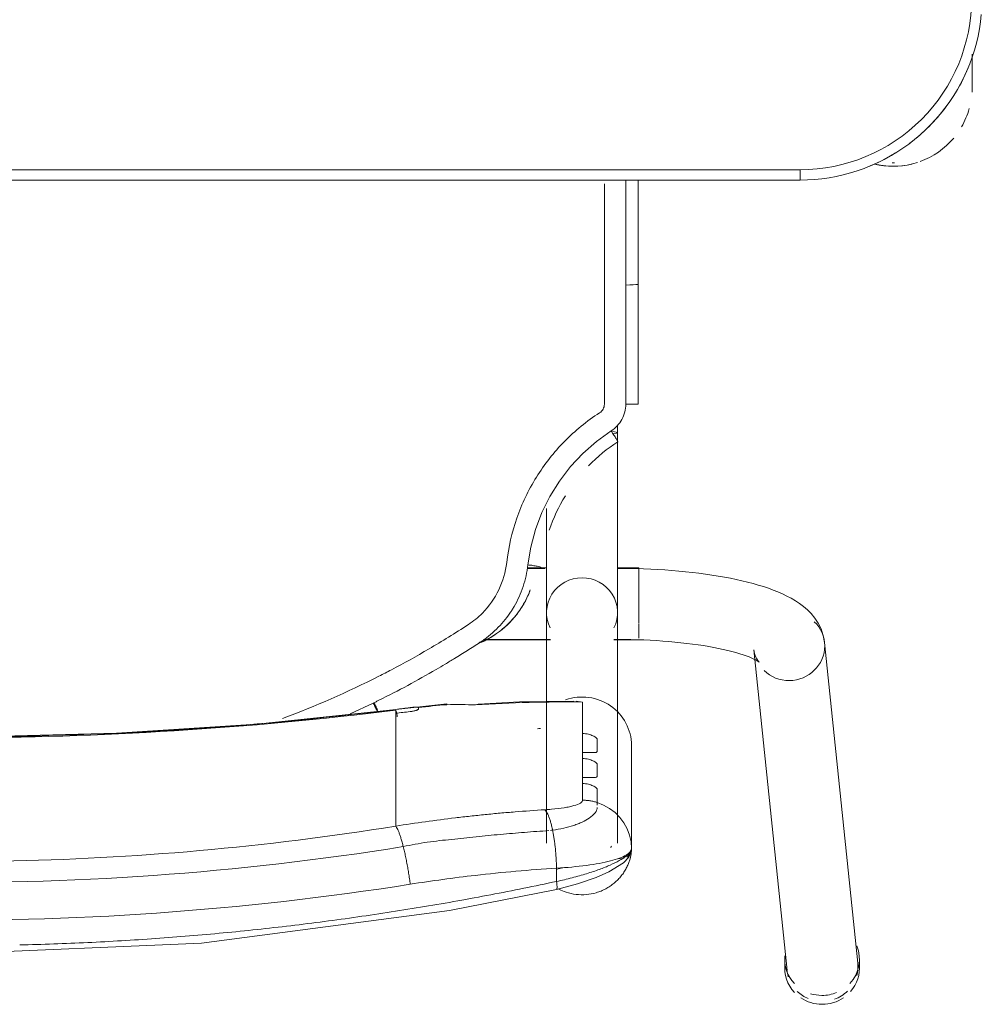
# Model space of a CAD drawing. Header units: metres. Extents: x 1.7 to 42.3, y -72.9 to -47.6.
# Tile 36 of 216: x 6.127 to 6.407, y -65.366 to -65.079. Entities that reach past the tile are written whole.
import ezdxf

# ---------------------------------------------------------------- set-up
doc = ezdxf.new("R2010")
doc.units = ezdxf.units.M
doc.layers.add('I-FURN', color=7, linetype='Continuous', lineweight=18)

# ---------------------------------------------------------------- blocks, each defined once
blk = doc.blocks.new('ConjuntoParaAlunoTamanho6 - CJA06_ConjuntoParaAlunoTamanho6-2902653-2PAV - FRIGORÍFICA')
at = {"layer": 'I-FURN', "color": 253, "true_color": 0xaaaaaa}
for p, q in [((-0.2643023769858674, 0.2945585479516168), (-0.2643023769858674, 0.2919703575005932)), ((-0.2638023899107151, 0.2931241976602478), (-0.254127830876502, 0.1996852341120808)), ((-0.2335379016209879, 0.2018170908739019), (-0.243212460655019, 0.295256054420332)), ((-0.2425404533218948, 0.2919703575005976), (-0.2425404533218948, 0.2945585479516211)), ((-0.1978999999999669, 0.2596939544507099), (-0.1978999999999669, 0.2296403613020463)), ((-0.1938499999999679, 0.2581242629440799), (-0.1938499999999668, 0.1909687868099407)), ((-0.1920690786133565, 0.2589589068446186), (-0.1920240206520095, 0.25905561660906)), ((-0.1920240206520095, 0.25905561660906), (-0.1919206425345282, 0.2594856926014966)), ((-0.1731499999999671, 0.1909687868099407), (-0.1731499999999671, 0.2581242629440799)), ((-0.1973389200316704, 0.2558006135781), (-0.1966477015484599, 0.2539495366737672)), ((-0.1966476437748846, 0.2539494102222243), (-0.1956994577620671, 0.2522107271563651)), ((-0.1292314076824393, 0.2438022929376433), (-0.1292314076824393, 0.253173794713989)), ((-0.1956994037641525, 0.2522106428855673), (-0.1945122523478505, 0.2506185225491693)), ((-0.1292314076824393, 0.2421389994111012), (-0.1292314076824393, 0.2438022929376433)), ((-0.1292314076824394, 0.2421389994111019), (-0.1292314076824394, 0.2365253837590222)), ((-0.1836599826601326, 0.2407252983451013), (-0.1836599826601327, 0.2390378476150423)), ((-0.1292314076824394, 0.2365253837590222), (-0.1292314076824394, 0.2348620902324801)), ((-0.1836599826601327, 0.2334483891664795), (-0.1836599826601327, 0.2317609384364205)), ((-0.1292314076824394, 0.2348620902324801), (-0.1292314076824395, 0.2292484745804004)), ((-0.1292314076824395, 0.2292484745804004), (-0.1292314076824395, 0.2275851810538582)), ((-0.1292314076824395, 0.2275851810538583), (-0.1292314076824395, 0.2219715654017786)), ((-0.1836599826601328, 0.2261714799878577), (-0.1836599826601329, 0.2170112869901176)), ((-0.1292314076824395, 0.2219715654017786), (-0.1292314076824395, 0.2203082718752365)), ((-0.1441419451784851, 0.2175731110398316), (-0.1292586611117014, 0.2191524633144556)), ((-0.1159764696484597, 0.2204774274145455), (-0.1226984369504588, 0.2173238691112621)), ((-0.1836599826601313, 0.2170112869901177), (-0.1818018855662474, 0.2167931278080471)), ((-0.1927135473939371, 0.1989367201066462), (-0.1999999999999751, 0.1989367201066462)), ((-0.199999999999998, 0.1984449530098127), (-0.199999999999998, 0.1941086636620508)), ((-0.1927106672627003, 0.1987867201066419), (-0.1938499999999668, 0.1987867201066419)), ((-0.1938499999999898, 0.1987867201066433), (-0.1938499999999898, 0.1984502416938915)), ((-0.1938499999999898, 0.1984502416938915), (-0.1938499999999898, 0.1976441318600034)), ((-0.1549429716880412, 0.1987867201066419), (-0.1742893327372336, 0.1987867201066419)), ((-0.1547360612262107, 0.1989367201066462), (-0.1742864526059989, 0.1989367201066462)), ((-0.199999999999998, 0.1939272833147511), (-0.1999999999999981, 0.1857513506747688)), ((-0.1938499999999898, 0.1936664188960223), (-0.1938499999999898, 0.1916047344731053)), ((-0.1938499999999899, 0.186879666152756), (-0.1938499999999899, 0.185819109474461)), ((-0.1999999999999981, 0.1857279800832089), (-0.1999999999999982, 0.1792198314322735)), ((-0.1938499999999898, 0.1837095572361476), (-0.1938499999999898, 0.1858191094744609)), ((-0.1999999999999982, 0.1791583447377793), (-0.1999999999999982, 0.1779367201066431)), ((-0.1999999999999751, 0.1779367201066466), (-0.1937679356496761, 0.1779367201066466)), ((-0.1938499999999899, 0.1780867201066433), (-0.1938499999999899, 0.1806828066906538)), ((-0.1732320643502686, 0.1779367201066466), (-0.1675962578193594, 0.1779367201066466)), ((-0.1726767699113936, 0.1780867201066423), (-0.1675711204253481, 0.1780867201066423)), ((-0.1938499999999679, 0.1385735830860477), (-0.1938499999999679, 0.1364339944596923)), ((-0.1998252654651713, 0.1302070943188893), (-0.1998241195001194, 0.09530095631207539)), ((-0.1998165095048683, 0.06488258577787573), (-0.1998241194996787, 0.095301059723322)), ((-0.1998241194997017, 0.09530105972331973), (-0.1998198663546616, 0.09528842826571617)), ((-0.196225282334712, 0.0955583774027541), (-0.1973810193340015, 0.09554367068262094)), ((0.247000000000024, 0.06496651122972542), (-0.2469999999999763, 0.0649665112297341)), ((-0.2469999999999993, 0.06496651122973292), (-0.2469999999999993, 0.06196651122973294)), ((0.2470000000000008, 0.06496651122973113), (-0.2469999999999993, 0.06496651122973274)), ((-0.297125, 0.02878273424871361), (-0.297125, 0.0379715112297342)), ((-0.2971250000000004, 0.03797151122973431), (-0.2971250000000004, 0.02827850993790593))]:
    blk.add_line(p, q, dxfattribs=at)
at = {"layer": 'I-FURN', "color": 253, "true_color": 0xaaaaaa, "flags": 128}
for points in [[(0.000100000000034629, 0.2903998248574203), (-0.07266958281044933, 0.2872143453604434), (-0.1448601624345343, 0.2777017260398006), (-0.1760326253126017, 0.2716064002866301)], [(-0.1760343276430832, 0.2716060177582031), (-0.182175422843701, 0.2699680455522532), (-0.187607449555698, 0.2681172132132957), (-0.1913128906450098, 0.2665180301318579), (-0.1955671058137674, 0.2639038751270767), (-0.1970794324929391, 0.2622558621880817), (-0.1976471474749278, 0.2611297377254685), (-0.1978999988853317, 0.2597125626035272)], [(-0.1760658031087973, 0.2692828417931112), (-0.1760658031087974, 0.2683125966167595), (-0.1760658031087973, 0.2673423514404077), (-0.1760658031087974, 0.2663721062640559), (-0.1760658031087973, 0.2654018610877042)], [(-0.1978999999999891, 0.2596939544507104), (-0.1977587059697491, 0.2577280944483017), (-0.1973389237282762, 0.2558006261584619)], [(-0.1978999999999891, 0.2596939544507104), (-0.1978999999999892, 0.2521805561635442), (-0.1978999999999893, 0.244667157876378), (-0.1978999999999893, 0.2371537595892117), (-0.1978999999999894, 0.2296403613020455)], [(-0.1978999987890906, 0.2446838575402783), (-0.197899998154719, 0.2521977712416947), (-0.1978999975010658, 0.2597116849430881)], [(-0.1945121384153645, 0.2506183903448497), (-0.1931094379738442, 0.2492039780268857), (-0.1915187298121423, 0.2479946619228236)], [(-0.1915186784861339, 0.2479946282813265), (-0.1897706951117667, 0.2470146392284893), (-0.1879002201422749, 0.2462823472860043)], [(-0.1878999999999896, 0.2424255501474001), (-0.1878999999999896, 0.2433897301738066), (-0.1878999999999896, 0.2443539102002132), (-0.1878999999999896, 0.2453180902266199), (-0.1878999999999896, 0.2462822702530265)], [(-0.1836599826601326, 0.2456094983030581), (-0.1836599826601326, 0.2443884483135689), (-0.1836599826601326, 0.2431673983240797), (-0.1836599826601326, 0.2419463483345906), (-0.1836599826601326, 0.2407252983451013)], [(-0.1878999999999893, 0.2351486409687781), (-0.1878999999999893, 0.2360322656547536), (-0.1878999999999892, 0.2369158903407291), (-0.1878999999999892, 0.2377995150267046), (-0.1878999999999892, 0.2386831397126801)], [(-0.1836599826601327, 0.2390378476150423), (-0.1836599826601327, 0.2376404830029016), (-0.1836599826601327, 0.2362431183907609), (-0.1836599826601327, 0.2348457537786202), (-0.1836599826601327, 0.2334483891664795)], [(-0.1878999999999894, 0.2278717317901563), (-0.1878999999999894, 0.2287553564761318), (-0.1878999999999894, 0.2296389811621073), (-0.1878999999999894, 0.2305226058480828), (-0.1878999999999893, 0.2314062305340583)], [(-0.1836599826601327, 0.2317609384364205), (-0.1836599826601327, 0.2303635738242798), (-0.1836599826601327, 0.2289662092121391), (-0.1836599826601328, 0.2275688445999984), (-0.1836599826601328, 0.2261714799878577)], [(-0.1292586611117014, 0.2191524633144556), (-0.0886506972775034, 0.223419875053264), (-0.04790057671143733, 0.2260954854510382), (-0.007073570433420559, 0.2271749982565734), (0.03376492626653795, 0.2266566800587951), (0.07454949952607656, 0.2245413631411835), (0.1152148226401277, 0.2208324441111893), (0.1294586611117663, 0.2191524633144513)], [(-0.1358999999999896, 0.2186998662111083), (-0.1358999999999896, 0.218777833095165), (-0.1358999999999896, 0.2188557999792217), (-0.1358999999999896, 0.2189337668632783), (-0.1358999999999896, 0.219011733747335)], [(-0.1292314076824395, 0.2203082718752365), (-0.1292314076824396, 0.2200743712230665), (-0.1292314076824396, 0.2198404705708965), (-0.1292314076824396, 0.2196065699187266), (-0.1292314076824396, 0.2193726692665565)], [(-0.1811141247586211, 0.2167731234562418), (-0.165325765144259, 0.2170099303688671), (-0.1533056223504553, 0.2176050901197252)], [(-0.233537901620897, 0.201817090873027), (-0.2337286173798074, 0.2028696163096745), (-0.2340307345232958, 0.2037613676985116), (-0.2343720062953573, 0.2044473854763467), (-0.2346851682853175, 0.2049236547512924), (-0.2349211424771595, 0.2052118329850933), (-0.2350504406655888, 0.2053439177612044), (-0.2350704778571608, 0.2053619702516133)], [(-0.2350704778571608, 0.2053619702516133), (-0.2350077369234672, 0.2053133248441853), (-0.2348200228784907, 0.2051835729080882), (-0.2345106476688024, 0.2049931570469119), (-0.2340848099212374, 0.2047580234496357), (-0.233548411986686, 0.2044905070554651), (-0.232907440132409, 0.2042001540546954), (-0.2321676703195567, 0.2038943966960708), (-0.2313345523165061, 0.2035790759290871), (-0.2304131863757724, 0.2032588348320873), (-0.2294083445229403, 0.2029374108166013), (-0.2283245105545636, 0.202617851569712), (-0.2271659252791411, 0.2023026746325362), (-0.2259366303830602, 0.2019939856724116), (-0.2246405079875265, 0.2016935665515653), (-0.2232813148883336, 0.2014029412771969), (-0.2218627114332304, 0.2011234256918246), (-0.2203882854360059, 0.200856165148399), (-0.218861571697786, 0.2006021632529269), (-0.2172860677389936, 0.2003623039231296), (-0.2156652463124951, 0.2001373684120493), (-0.2140025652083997, 0.1999280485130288), (-0.2123014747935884, 0.1997349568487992), (-0.2105654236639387, 0.1995586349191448), (-0.208797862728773, 0.1993995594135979), (-0.2070022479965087, 0.1992581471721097), (-0.2051820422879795, 0.1991347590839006), (-0.2033407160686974, 0.1990297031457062), (-0.2014817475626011, 0.1989432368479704), (-0.1996086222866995, 0.1988755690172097), (-0.1977248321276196, 0.1988268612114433), (-0.1958338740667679, 0.1987972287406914), (-0.1939392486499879, 0.1987867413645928), (-0.1938499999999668, 0.1987867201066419)], [(-0.254127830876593, 0.1996852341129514), (-0.25375247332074, 0.1976222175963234), (-0.2531060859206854, 0.1957226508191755), (-0.2522614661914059, 0.1940331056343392), (-0.2512866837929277, 0.1925592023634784), (-0.2502318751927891, 0.1912808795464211), (-0.2491278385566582, 0.1901677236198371), (-0.2479903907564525, 0.1891887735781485), (-0.2468256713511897, 0.1883170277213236), (-0.2456343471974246, 0.1875306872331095), (-0.2444143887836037, 0.1868128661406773), (-0.2431627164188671, 0.1861507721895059), (-0.2418761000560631, 0.1855348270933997), (-0.2405516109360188, 0.1849579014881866), (-0.2391868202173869, 0.1844147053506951), (-0.2377798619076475, 0.1839013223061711), (-0.2363294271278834, 0.1834148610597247), (-0.234834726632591, 0.1829531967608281), (-0.2332954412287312, 0.1825147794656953), (-0.2317116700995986, 0.182098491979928), (-0.2300838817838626, 0.18170354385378), (-0.2284128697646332, 0.1813293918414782), (-0.2266997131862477, 0.1809756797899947), (-0.224945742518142, 0.1806421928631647), (-0.2231525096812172, 0.1803288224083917), (-0.2213217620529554, 0.1800355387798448), (-0.2194554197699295, 0.1797623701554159), (-0.2175555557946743, 0.1795093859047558), (-0.2156243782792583, 0.1792766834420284), (-0.2136642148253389, 0.1790643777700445), (-0.2116774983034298, 0.1788725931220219), (-0.209666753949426, 0.1787014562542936), (-0.2076345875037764, 0.1785510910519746), (-0.2055836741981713, 0.1784216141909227), (-0.2035167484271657, 0.1783131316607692), (-0.201436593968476, 0.1782257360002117), (-0.1993460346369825, 0.1781595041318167), (-0.1972479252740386, 0.1781144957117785), (-0.1951451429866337, 0.1780907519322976), (-0.1938499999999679, 0.1780867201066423)], [(-0.1938499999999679, 0.1385735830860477), (-0.1938499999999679, 0.1405709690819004), (-0.1938499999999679, 0.1425707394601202), (-0.1938499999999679, 0.1445696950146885), (-0.1938499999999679, 0.1465646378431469), (-0.1938499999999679, 0.1485523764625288), (-0.1938499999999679, 0.1505297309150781), (-0.1938499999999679, 0.1524935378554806), (-0.1938499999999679, 0.1544406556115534), (-0.1938499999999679, 0.1563679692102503), (-0.1938499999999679, 0.1582723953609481), (-0.1938499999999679, 0.1601508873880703), (-0.1938499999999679, 0.1620004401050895), (-0.1938499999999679, 0.1638180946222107), (-0.1938499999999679, 0.1656009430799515), (-0.1938499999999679, 0.1673461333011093), (-0.1938499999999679, 0.1690508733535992), (-0.1938499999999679, 0.1707124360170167), (-0.1938499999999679, 0.1723281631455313), (-0.1938499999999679, 0.1738954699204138), (-0.1938499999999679, 0.175411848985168), (-0.1938499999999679, 0.1768748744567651), (-0.1938499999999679, 0.1782822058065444), (-0.1938499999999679, 0.1796315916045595), (-0.1938499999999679, 0.1809208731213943), (-0.1938499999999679, 0.1821479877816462), (-0.1938499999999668, 0.1833109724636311), (-0.1938499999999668, 0.1844079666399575), (-0.1938499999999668, 0.1854372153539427), (-0.1938499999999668, 0.1863970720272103), (-0.1938499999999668, 0.1872860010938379), (-0.1938499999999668, 0.1881025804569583), (-0.1938499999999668, 0.1888455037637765), (-0.1938499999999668, 0.1895135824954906), (-0.1938499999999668, 0.1901057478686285), (-0.1938499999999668, 0.1906210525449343), (-0.1938499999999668, 0.1909687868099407)], [(-0.1731499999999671, 0.1909687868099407), (-0.1731499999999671, 0.1905139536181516), (-0.1731499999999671, 0.1899816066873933), (-0.1731499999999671, 0.1893725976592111), (-0.1731499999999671, 0.1886879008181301), (-0.1731499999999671, 0.1879286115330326), (-0.1731499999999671, 0.1870959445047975), (-0.1731499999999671, 0.186191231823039), (-0.1731499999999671, 0.1852159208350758), (-0.1731499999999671, 0.1841715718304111), (-0.1731499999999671, 0.1830598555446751), (-0.1731499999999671, 0.1818825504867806), (-0.1731499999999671, 0.1806415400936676), (-0.1731499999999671, 0.1793388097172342), (-0.1731499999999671, 0.1779764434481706), (-0.1731499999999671, 0.1765566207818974), (-0.1731499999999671, 0.1750816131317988), (-0.1731499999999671, 0.1735537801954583), (-0.1731499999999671, 0.1719755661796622), (-0.1731499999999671, 0.1703494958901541), (-0.1731499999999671, 0.1686781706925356), (-0.1731499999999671, 0.1669642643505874), (-0.1731499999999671, 0.1652105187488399), (-0.1731499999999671, 0.1634197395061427), (-0.1731499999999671, 0.161594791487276), (-0.1731499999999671, 0.160660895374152)], [(-0.1684099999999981, 0.1843835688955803), (-0.1684099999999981, 0.1843688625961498), (-0.1684099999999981, 0.1843541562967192), (-0.1684099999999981, 0.1843394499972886), (-0.1684099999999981, 0.184324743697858)], [(-0.1677424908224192, 0.1770641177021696), (-0.1686080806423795, 0.1718750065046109), (-0.1699665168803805, 0.1667882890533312), (-0.1718069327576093, 0.1618511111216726), (-0.1741455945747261, 0.1571266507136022), (-0.1769279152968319, 0.1526472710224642), (-0.1801293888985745, 0.1484554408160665), (-0.183741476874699, 0.1446112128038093), (-0.1877058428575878, 0.1411317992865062), (-0.1919863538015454, 0.1380495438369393)], [(-0.1962270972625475, 0.1302521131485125), (-0.1962262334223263, 0.1233088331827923), (-0.1962256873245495, 0.1163650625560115), (-0.1962254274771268, 0.1094205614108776), (-0.1962253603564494, 0.1024936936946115), (-0.1962252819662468, 0.09555841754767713)], [(-0.1973810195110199, 0.0955436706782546), (-0.1984075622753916, 0.09550450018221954), (-0.1992035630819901, 0.09544490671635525), (-0.199690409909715, 0.09537093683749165), (-0.1998241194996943, 0.09530106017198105)], [(-0.2469999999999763, 0.0649665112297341), (-0.2491194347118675, 0.06492411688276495), (-0.2512354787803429, 0.06479700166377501), (-0.2533447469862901, 0.06458536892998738), (-0.255443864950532, 0.0642895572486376), (-0.2575294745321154, 0.06391003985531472), (-0.2595982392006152, 0.06344742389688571), (-0.2616468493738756, 0.06290244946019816), (-0.2636720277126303, 0.06227598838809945), (-0.265670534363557, 0.06156904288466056), (-0.2676391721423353, 0.06078274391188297), (-0.269574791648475, 0.05991834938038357), (-0.2714742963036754, 0.05897724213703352), (-0.2733346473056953, 0.05796092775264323), (-0.275152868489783, 0.05687103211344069), (-0.2769260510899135, 0.05570929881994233), (-0.2786513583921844, 0.05447758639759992), (-0.2803260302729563, 0.05317786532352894), (-0.2819473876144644, 0.05181221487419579), (-0.2835128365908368, 0.05038281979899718), (-0.2850198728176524, 0.04889196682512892), (-0.2864660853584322, 0.04734204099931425), (-0.2878491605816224, 0.04573552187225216), (-0.2891668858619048, 0.04407497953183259), (-0.2904171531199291, 0.04236307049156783), (-0.2915979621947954, 0.04060253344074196), (-0.2927074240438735, 0.03879618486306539), (-0.2937437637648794, 0.03694691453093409), (-0.2947053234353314, 0.03505768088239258), (-0.2955905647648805, 0.03313150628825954), (-0.2963980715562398, 0.03117147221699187), (-0.2971265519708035, 0.02918071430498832), (-0.297774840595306, 0.02716241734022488), (-0.2983419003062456, 0.02511981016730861), (-0.2988268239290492, 0.02305616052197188), (-0.2992288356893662, 0.02097476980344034), (-0.2995472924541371, 0.0188789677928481), (-0.2997816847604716, 0.01677210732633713)], [(0.2469999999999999, 0.0619665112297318), (0.1234999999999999, 0.0619665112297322), (-1.453485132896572e-16, 0.06196651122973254), (-0.1235000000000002, 0.06196651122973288), (-0.2470000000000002, 0.06196651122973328)], [(-0.2469999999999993, 0.06196651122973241), (-0.1234999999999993, 0.0619665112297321), (7.44471151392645e-16, 0.06196651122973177), (0.1235000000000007, 0.06196651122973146), (0.2470000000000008, 0.06196651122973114)], [(-0.2971249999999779, 0.03797151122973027), (-0.2971249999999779, 0.03795791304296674), (-0.2971249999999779, 0.03791714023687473), (-0.2971249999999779, 0.03784925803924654), (-0.2971249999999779, 0.03775437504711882), (-0.2971249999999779, 0.03763264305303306), (-0.2971249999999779, 0.03748425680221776), (-0.2971249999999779, 0.03730945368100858), (-0.2971249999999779, 0.03710851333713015), (-0.2971249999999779, 0.0368817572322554), (-0.2971249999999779, 0.03662954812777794), (-0.2971249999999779, 0.03635228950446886), (-0.2971249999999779, 0.03605042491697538), (-0.2971249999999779, 0.03572443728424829), (-0.2971249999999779, 0.03537484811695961), (-0.2971249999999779, 0.03500221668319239), (-0.2971249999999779, 0.03460713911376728), (-0.2971249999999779, 0.03419024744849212), (-0.2971249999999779, 0.03375220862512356), (-0.2971249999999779, 0.03329372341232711), (-0.2971249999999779, 0.03281552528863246), (-0.2971249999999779, 0.0323183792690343), (-0.2971249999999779, 0.03180308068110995), (-0.2971249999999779, 0.03127045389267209), (-0.2971249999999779, 0.03072135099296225), (-0.2971249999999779, 0.03015665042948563), (-0.2971249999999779, 0.02957725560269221), (-0.2971249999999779, 0.02898409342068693)]]:
    blk.add_lwpolyline(points, dxfattribs=at)
at = {"layer": 'I-FURN', "color": 253, "true_color": 0xaaaaaa}
for centre, radius, start, end in [((-0.2470000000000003, 0.01196651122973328), 0.05000000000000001, 89.99999999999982, 179.9999999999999), ((-0.2469999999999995, 0.01196651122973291), 0.05, 90.00000000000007, 180.0000000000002), ((-0.274125, 0.03797151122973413), 0.02300000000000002, 76.78757610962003, 107.9999999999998), ((-0.274125, 0.03797151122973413), 0.02299999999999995, 76.40433790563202, 103.6707285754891), ((-0.2469999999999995, 0.01196651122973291), 0.05300000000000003, 112.4999999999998, 122.6999338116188), ((-0.274125, 0.03797151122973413), 0.023, 109.9274386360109, 140.023090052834), ((-0.2741250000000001, 0.03797151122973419), 0.02199999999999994, 89.1435156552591, 90.8564843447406), ((-0.2469999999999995, 0.01196651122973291), 0.05300000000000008, 127.1606960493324, 143.14964390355), ((-0.274125, 0.03797151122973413), 0.02300000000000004, 149.9762060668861, 164.3449802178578), ((-0.2469999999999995, 0.01196651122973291), 0.05300000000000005, 147.3000658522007, 157.4999999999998), ((-0.274125, 0.03797151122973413), 0.02300000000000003, 176.5668970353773, 179.9999999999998)]:
    blk.add_arc(centre, radius, start, end, dxfattribs=at)
for centre, major_axis, ratio, start_param, end_param in [((-0.2534214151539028, 0.2945585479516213), (0.01088096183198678, 0), 0.9659258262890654, 1.570796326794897, 2.185057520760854), ((-0.2534214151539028, 0.2945585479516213), (0.01088096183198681, 0), 0.9659258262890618, 0.959426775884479, 1.570796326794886), ((-0.2534214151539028, 0.2945585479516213), (0.0108809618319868, 0), 0.9659258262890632, 2.43882209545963, 3.243524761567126), ((-0.2535074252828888, 0.2941901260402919), (0.01029496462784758, 0.001065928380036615), 0.9671584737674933, 1.815725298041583, 2.256388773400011), ((-0.2534214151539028, 0.2919703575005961), (0.01088096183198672, 0), 0.9659258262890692, 1.570796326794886, 1.965237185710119), ((-0.2534214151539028, 0.2919703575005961), (0.01088096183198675, 0), 0.9659258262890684, 1.257623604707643, 1.559899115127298), ((-0.2535074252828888, 0.2941901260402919), (0.01029496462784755, 0.001065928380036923), 0.9671584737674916, 0.6855924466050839, 1.060104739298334), ((-0.2534214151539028, 0.2945585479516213), (0.01088096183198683, 0), 0.9659258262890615, 6.170166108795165, 7.020456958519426), ((-0.2534214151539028, 0.2919703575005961), (0.01088096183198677, 0), 0.9659258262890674, 2.404267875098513, 3.526261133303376), ((-0.2534214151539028, 0.2919703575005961), (0.01088096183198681, 0), 0.9659258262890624, 6.182855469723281, 7.015453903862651), ((-0.2535074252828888, 0.2941901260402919), (0.01029496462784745, 0.00106592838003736), 0.9671584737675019, 2.780210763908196, 3.141592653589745), ((-0.2535074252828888, 0.2941901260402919), (0.01029496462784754, 0.001065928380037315), 0.9671584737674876, 6.183379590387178, 6.464027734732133), ((-0.102728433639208, 0.3253883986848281), (0.3385650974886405, 0.04902562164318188), 0.1804705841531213, 4.471442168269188, 4.473267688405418), ((-0.1834999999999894, 0.2296403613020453), (-0.01439999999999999, 1.543589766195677e-16), 0.9781476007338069, 0, 1.909657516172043), ((9.999999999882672e-05, -0.7715866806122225), (1.021100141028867, 0), 0.9781476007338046, 1.44377104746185, 1.697821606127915), ((9.999999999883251e-05, -0.7711708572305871), (1.0208981, 0), 0.9781476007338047, 1.443771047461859, 1.697821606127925), ((-0.1792715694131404, 0.6012766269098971), (0.385, 0), 0.9781476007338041, 4.732926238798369, 4.735012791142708), ((-0.1304982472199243, 0.2290753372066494), (-0.001239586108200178, 0.00992287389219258), 0.026339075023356, 2.463315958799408, 2.789233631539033), ((-0.1792715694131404, 0.6026280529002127), (0.3949999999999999, 0), 0.9781476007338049, 4.801491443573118, 4.82254091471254), ((-0.1792715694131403, 0.6035636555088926), (0.3950000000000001, 0), 0.9781476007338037, 4.828782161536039, 4.83941425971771), ((-0.1792715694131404, 0.6022122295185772), (0.3947979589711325, 0), 0.9781476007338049, 4.828841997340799, 4.839414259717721), ((-0.1792715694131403, 0.6033557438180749), (0.3949999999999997, 0), 0.978147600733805, 4.701278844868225, 4.780292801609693), ((-0.1450124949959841, 0.2275351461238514), (-0.0008705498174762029, 0.009962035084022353), 0.01850094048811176, 2.95752618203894, 3.350225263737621), ((-0.2438328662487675, 0.2007511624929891), (0.01029496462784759, 0.001065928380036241), 0.9671584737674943, 1.4709906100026, 3.041786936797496), ((-0.2438328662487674, 0.2007511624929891), (0.01029496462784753, 0.001065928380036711), 0.9671584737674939, 0.6855924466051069, 1.470990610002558), ((-0.2438328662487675, 0.200751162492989), (0.01029496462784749, 0.001065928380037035), 0.9671584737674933, 3.041786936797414, 3.827185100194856), ((-0.1834999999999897, 0.1909687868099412), (0.01035, 0), 0.9781476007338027, 2.68658693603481, 4.712388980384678), ((-0.1834999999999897, 0.1909687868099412), (0.01035000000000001, 0), 0.9781476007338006, 4.712388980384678, 6.73819102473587), ((-0.1834999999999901, 0.1385735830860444), (0.01035000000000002, 0), 0.06975647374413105, 2.648424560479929, 3.665191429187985)]:
    blk.add_ellipse(centre, major_axis=major_axis, ratio=ratio, start_param=start_param, end_param=end_param, dxfattribs=at)
for points in [[(-0.03952650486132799, 0.2870815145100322), (-0.04612297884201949, 0.2867677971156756), (-0.05271335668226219, 0.2863761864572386), (-0.05929442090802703, 0.2859072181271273)], [(-0.01972185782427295, 0.2877884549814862), (-0.02632733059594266, 0.2876310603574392), (-0.0329299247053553, 0.2873952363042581), (-0.03952642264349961, 0.2870815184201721)], [(-0.07900690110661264, 0.2842687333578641), (-0.08556602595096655, 0.2836455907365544), (-0.09211261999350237, 0.2829456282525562), (-0.09864346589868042, 0.2821693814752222)], [(-0.05929463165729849, 0.2859072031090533), (-0.06587565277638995, 0.285438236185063), (-0.07244736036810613, 0.2848919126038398), (-0.07900653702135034, 0.2842687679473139)], [(-0.09864346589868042, 0.2821693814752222), (-0.1051744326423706, 0.2813931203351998), (-0.1116896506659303, 0.2805405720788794), (-0.1181860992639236, 0.2796131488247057)], [(-0.1181862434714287, 0.2796131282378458), (-0.1246826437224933, 0.2786857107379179), (-0.131160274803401, 0.2776834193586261), (-0.1376161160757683, 0.2766076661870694)], [(-0.1376161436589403, 0.2766076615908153), (-0.1440720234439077, 0.275531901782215), (-0.150506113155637, 0.2743826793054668), (-0.1569153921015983, 0.2731614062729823)], [(-0.1569155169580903, 0.2731613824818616), (-0.1633247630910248, 0.2719401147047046), (-0.1697091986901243, 0.2706467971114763), (-0.1760658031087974, 0.2692828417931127)], [(-0.1334597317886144, 0.2700975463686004), (-0.1333915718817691, 0.2695629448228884), (-0.1332445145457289, 0.2684805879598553), (-0.1329950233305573, 0.2668394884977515), (-0.13271980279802, 0.2652023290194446), (-0.1324223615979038, 0.2635911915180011), (-0.1321069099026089, 0.2620269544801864), (-0.1317774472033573, 0.2605307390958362), (-0.131551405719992, 0.2595920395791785), (-0.1314375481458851, 0.2591403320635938)], [(-0.176065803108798, 0.2654018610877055), (-0.1791352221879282, 0.2652333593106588), (-0.1850371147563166, 0.2646984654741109), (-0.1921907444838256, 0.2633749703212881), (-0.1968242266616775, 0.2616500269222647), (-0.1978999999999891, 0.2603482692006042), (-0.1978999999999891, 0.2596939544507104)], [(-0.1760890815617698, 0.2657671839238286), (-0.1766991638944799, 0.2656103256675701), (-0.1773066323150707, 0.2654480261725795), (-0.17790785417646, 0.2652812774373)], [(-0.176065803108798, 0.2654018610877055), (-0.1760589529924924, 0.2649819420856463), (-0.1760367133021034, 0.2641342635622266), (-0.1759782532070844, 0.2628495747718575), (-0.1758952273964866, 0.2615619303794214), (-0.175788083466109, 0.2602816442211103), (-0.17565767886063, 0.2590190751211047), (-0.1755052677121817, 0.2577841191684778), (-0.1753320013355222, 0.2565866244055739), (-0.175139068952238, 0.255436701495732), (-0.17499849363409, 0.2547076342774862), (-0.1749255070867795, 0.2543539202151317)], [(-0.1292314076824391, 0.2531737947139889), (-0.1293198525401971, 0.253273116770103), (-0.1295044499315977, 0.2535308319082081), (-0.1298007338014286, 0.2540876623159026), (-0.1301127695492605, 0.2548082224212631), (-0.130436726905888, 0.2556848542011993), (-0.1307683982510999, 0.2567045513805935), (-0.1311037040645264, 0.2578555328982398), (-0.1313268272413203, 0.2587010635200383), (-0.1314375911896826, 0.259140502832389)], [(-0.1749255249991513, 0.2543540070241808), (-0.1748359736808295, 0.2539200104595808), (-0.1746487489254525, 0.2530845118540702), (-0.1743466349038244, 0.2519451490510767), (-0.1740270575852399, 0.2509327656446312), (-0.1736938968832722, 0.2500587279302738), (-0.1733510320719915, 0.2493354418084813), (-0.1730027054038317, 0.2487702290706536), (-0.1727696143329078, 0.2485030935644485), (-0.1726535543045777, 0.2483980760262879)], [(-0.1292314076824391, 0.2531737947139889), (-0.1321257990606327, 0.2527140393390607), (-0.1379177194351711, 0.2518513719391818), (-0.1437123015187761, 0.251102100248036), (-0.1466093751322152, 0.2507557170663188)], [(-0.1552990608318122, 0.2498012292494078), (-0.1567469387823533, 0.2496562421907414), (-0.1581945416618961, 0.2495182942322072), (-0.1596417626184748, 0.2493873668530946)], [(-0.1509547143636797, 0.2502573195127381), (-0.1524030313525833, 0.250098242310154), (-0.1538511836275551, 0.249946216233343), (-0.1552990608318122, 0.2498012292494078)], [(-0.1466093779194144, 0.2507557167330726), (-0.1480579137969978, 0.2505825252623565), (-0.1495063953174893, 0.2504163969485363), (-0.1509547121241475, 0.2502573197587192)], [(-0.1639821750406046, 0.2490156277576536), (-0.1668748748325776, 0.2487818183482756), (-0.1697656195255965, 0.2485760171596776), (-0.1726535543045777, 0.2483980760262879)], [(-0.1596417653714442, 0.2493873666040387), (-0.1610889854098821, 0.249256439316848), (-0.1625358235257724, 0.2491325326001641), (-0.1639821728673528, 0.2490156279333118)], [(-0.1879001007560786, 0.2462823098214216), (-0.1875579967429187, 0.2461749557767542), (-0.1868655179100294, 0.2459854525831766), (-0.1858079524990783, 0.2457777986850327), (-0.1847375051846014, 0.245647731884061), (-0.1840192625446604, 0.2456134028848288), (-0.1836599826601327, 0.2456094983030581)], [(-0.09624535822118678, 0.2218352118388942), (-0.1058408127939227, 0.2182510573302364), (-0.1151956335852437, 0.2141430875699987), (-0.124341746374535, 0.2095039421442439)], [(-0.1358494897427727, 0.2186013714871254), (-0.135866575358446, 0.2186169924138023), (-0.1358918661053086, 0.2186492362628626), (-0.1359000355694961, 0.2186828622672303), (-0.1358999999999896, 0.2186998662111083)], [(-0.1358999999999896, 0.219011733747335), (-0.1358974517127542, 0.2190478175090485), (-0.135862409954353, 0.2191208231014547), (-0.1357253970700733, 0.2192307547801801), (-0.1354877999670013, 0.2193475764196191), (-0.1351772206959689, 0.2194610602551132), (-0.1347943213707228, 0.2195675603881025), (-0.1343570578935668, 0.2196652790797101), (-0.1339016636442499, 0.2197447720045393), (-0.1335709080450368, 0.2197895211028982), (-0.1333999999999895, 0.2198095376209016)], [(-0.1233517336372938, 0.2181258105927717), (-0.1235632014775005, 0.218556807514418), (-0.1237665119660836, 0.2189779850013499), (-0.1239462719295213, 0.2193574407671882)], [(-0.1228881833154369, 0.2172303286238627), (-0.1230391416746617, 0.2175280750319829), (-0.1231915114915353, 0.2178323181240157), (-0.1233396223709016, 0.2181318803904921)], [(-0.1539742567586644, 0.2177192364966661), (-0.1534937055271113, 0.2175210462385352), (-0.1529962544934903, 0.2175770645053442), (-0.1524701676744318, 0.2178778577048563)], [(-0.1524701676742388, 0.2178778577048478), (-0.1511336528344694, 0.2178205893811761), (-0.148400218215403, 0.2177478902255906), (-0.1455629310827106, 0.2177625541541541), (-0.1441226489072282, 0.217792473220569)], [(-0.1243563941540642, 0.2165087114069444), (-0.127170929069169, 0.2151169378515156), (-0.132758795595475, 0.2122360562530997), (-0.1382577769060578, 0.2091620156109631), (-0.140984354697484, 0.2075760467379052)], [(-0.1226979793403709, 0.2173232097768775), (-0.1229747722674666, 0.2171883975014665), (-0.1235279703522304, 0.2169178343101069), (-0.124080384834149, 0.2166453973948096), (-0.1243563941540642, 0.2165087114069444)], [(-0.124341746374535, 0.2095039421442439), (-0.1249439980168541, 0.2091985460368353), (-0.1261530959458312, 0.2085797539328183), (-0.127371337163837, 0.2079446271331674), (-0.1279827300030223, 0.2076228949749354)], [(-0.1279827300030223, 0.2076228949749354), (-0.1315664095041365, 0.205741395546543), (-0.1388903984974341, 0.2016844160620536), (-0.1465126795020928, 0.1969783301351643), (-0.1503956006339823, 0.1944471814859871)], [(-0.140984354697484, 0.2075760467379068), (-0.1418838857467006, 0.2070440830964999), (-0.1436780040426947, 0.2059695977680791), (-0.1454617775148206, 0.2048741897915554), (-0.1463509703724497, 0.2043213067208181)], [(-0.1463764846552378, 0.2043055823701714), (-0.1476209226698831, 0.2035451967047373), (-0.1501008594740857, 0.2020049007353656), (-0.1525577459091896, 0.2004277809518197), (-0.1537794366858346, 0.1996302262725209)], [(-0.1650109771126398, 0.1907575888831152), (-0.164470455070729, 0.191508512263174), (-0.163310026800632, 0.1929545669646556), (-0.161349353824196, 0.1949320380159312), (-0.1591901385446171, 0.1966947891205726), (-0.1576358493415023, 0.1977121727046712), (-0.1568341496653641, 0.1981787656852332)], [(-0.1537794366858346, 0.1996302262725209), (-0.1554966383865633, 0.198508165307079), (-0.1586948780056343, 0.195943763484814), (-0.1613359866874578, 0.1928020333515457), (-0.1624994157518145, 0.191104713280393)], [(-0.1568013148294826, 0.1981978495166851), (-0.1557631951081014, 0.1987999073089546), (-0.1547464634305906, 0.199296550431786), (-0.1537598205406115, 0.199710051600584)], [(-0.1503956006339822, 0.194447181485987), (-0.1511343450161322, 0.1939646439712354), (-0.1525553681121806, 0.1929255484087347), (-0.1538574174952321, 0.191743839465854), (-0.1544771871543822, 0.1911186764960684)], [(-0.1624994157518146, 0.1911047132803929), (-0.1627133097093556, 0.1907999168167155), (-0.1631293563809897, 0.1901833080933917), (-0.1635214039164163, 0.1895535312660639), (-0.1637112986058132, 0.1892355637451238)], [(-0.1544771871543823, 0.1911186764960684), (-0.1564547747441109, 0.1891182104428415), (-0.1596892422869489, 0.1845226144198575), (-0.1612418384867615, 0.1791461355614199), (-0.1615632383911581, 0.1763592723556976)], [(-0.1637112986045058, 0.1892355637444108), (-0.1647895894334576, 0.1873763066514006), (-0.1665590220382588, 0.1834307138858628), (-0.1674964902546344, 0.1792013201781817), (-0.1677424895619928, 0.1770639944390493)], [(-0.1677424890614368, 0.1770642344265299), (-0.1682328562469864, 0.1771200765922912), (-0.1692131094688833, 0.1772481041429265), (-0.1704566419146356, 0.1774597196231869), (-0.1712817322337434, 0.1776583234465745), (-0.1714682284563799, 0.1777616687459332), (-0.1714634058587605, 0.1778021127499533)], [(-0.1739147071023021, 0.1669853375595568), (-0.175121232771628, 0.1634756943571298), (-0.1767079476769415, 0.160111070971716), (-0.1786363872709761, 0.1569620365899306)], [(-0.1854029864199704, 0.1482281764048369), (-0.1879709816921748, 0.1455767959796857), (-0.1908368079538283, 0.1432074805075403), (-0.1939136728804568, 0.1411945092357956)], [(-0.1939136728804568, 0.1411945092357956), (-0.1939293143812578, 0.1411928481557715), (-0.1938540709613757, 0.1410265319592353), (-0.1934388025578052, 0.1403259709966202), (-0.192784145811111, 0.1392806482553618), (-0.1922544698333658, 0.1384598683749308), (-0.1919863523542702, 0.1380495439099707)], [(-0.1919863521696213, 0.1380501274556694), (-0.1926489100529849, 0.1376179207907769), (-0.1938268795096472, 0.136629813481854), (-0.195191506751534, 0.1347279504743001), (-0.1960368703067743, 0.1325520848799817), (-0.1962246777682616, 0.1310361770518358), (-0.1962270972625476, 0.1302521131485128)], [(-0.1886288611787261, 0.1327672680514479), (-0.1888420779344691, 0.1326285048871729), (-0.1892217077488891, 0.1323105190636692), (-0.1896640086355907, 0.1316970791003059), (-0.1899394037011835, 0.1309924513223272), (-0.1900005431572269, 0.1305014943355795), (-0.1900014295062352, 0.130247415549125)], [(-0.196227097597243, 0.1302520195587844), (-0.1967197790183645, 0.1302517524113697), (-0.1976969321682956, 0.1302488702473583), (-0.1989137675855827, 0.1302381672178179), (-0.1996945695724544, 0.1302227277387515), (-0.1998445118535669, 0.1302108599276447), (-0.1998210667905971, 0.1302049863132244)], [(-0.1998210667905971, 0.1302049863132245), (-0.1998207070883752, 0.124380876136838), (-0.1998194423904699, 0.1127324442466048), (-0.1998196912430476, 0.1010983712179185), (-0.1998198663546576, 0.09528842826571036)], [(-0.1998180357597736, 0.1214692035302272), (-0.1998182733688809, 0.1243806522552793), (-0.1998185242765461, 0.1272925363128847), (-0.1998187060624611, 0.1302043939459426)], [(-0.1998174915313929, 0.095284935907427), (-0.1998173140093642, 0.101095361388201), (-0.1998171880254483, 0.1069128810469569), (-0.1998174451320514, 0.112733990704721)], [(-0.1998198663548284, 0.09528842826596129), (-0.1998199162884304, 0.08515314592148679), (-0.1998200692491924, 0.07501788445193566), (-0.1998200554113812, 0.06488260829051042)], [(-0.199817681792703, 0.06488260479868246), (-0.1998176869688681, 0.06836778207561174), (-0.1998176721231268, 0.07185295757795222), (-0.1998176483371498, 0.07533813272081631)]]:
    blk.add_open_spline(points, degree=3, dxfattribs=at)
for points, knots in [([(-0.1334597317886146, 0.2700975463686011), (-0.0847039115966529, 0.2777950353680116), (0.005190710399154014, 0.2841531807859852), (0.09465608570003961, 0.2762553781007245), (0.1336597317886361, 0.2700975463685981)], [-1, -1, -1, -1, -0.4444444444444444, 0, 0, 0, 0]), ([(-0.1978999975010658, 0.2597116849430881), (-0.1978992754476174, 0.2601895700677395), (-0.197828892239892, 0.2612672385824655), (-0.1974722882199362, 0.2628706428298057), (-0.1969498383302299, 0.2642975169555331), (-0.1964165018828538, 0.2654260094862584), (-0.1958545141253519, 0.2663723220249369), (-0.1953379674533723, 0.2671148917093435), (-0.1949214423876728, 0.2676569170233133), (-0.1944708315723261, 0.2681916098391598), (-0.1938161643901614, 0.2689006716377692), (-0.1929067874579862, 0.2697547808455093), (-0.1918973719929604, 0.2705252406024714), (-0.1910486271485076, 0.271071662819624), (-0.1903984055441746, 0.2714415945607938), (-0.1897348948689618, 0.2717736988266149), (-0.1888273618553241, 0.2721720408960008), (-0.1871898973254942, 0.2727458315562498), (-0.1847401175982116, 0.2732046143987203), (-0.1817407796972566, 0.2731518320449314), (-0.1790554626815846, 0.2725508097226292), (-0.1774490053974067, 0.2718715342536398), (-0.1767851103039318, 0.2715289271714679)], [0, 0, 0, 0, 0.0625, 0.125, 0.15625, 0.1875, 0.21875, 0.234375, 0.25, 0.265625, 0.28125, 0.3125, 0.34375, 0.359375, 0.375, 0.390625, 0.40625, 0.4375, 0.5, 0.5625, 0.625, 0.6721865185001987, 0.6721865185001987, 0.6721865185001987, 0.6721865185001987]), ([(-0.1761028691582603, 0.2715562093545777), (-0.1761586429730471, 0.2714860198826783), (-0.1762736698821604, 0.2710598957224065), (-0.1761920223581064, 0.2700340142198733), (-0.1760658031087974, 0.2692828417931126)], [0.625, 0.625, 0.625, 0.625, 0.75, 1, 1, 1, 1]), ([(-0.1760658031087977, 0.2654018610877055), (-0.1681984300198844, 0.2658977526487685), (-0.1539952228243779, 0.2671607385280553), (-0.1397741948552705, 0.2691006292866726), (-0.1334597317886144, 0.2700975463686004)], [-1, -1, -1, -1, -0.4444444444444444, 0, 0, 0, 0]), ([(-0.1314375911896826, 0.2591405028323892), (-0.0834284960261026, 0.2668293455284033), (0.005115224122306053, 0.2731845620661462), (0.09323131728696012, 0.2652914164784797), (0.1316375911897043, 0.2591405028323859)], [-1, -1, -1, -1, -0.4444444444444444, 0, 0, 0, 0]), ([(-0.197899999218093, 0.2597116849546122), (-0.1978999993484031, 0.2603422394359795), (-0.1968779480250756, 0.26186790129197), (-0.1928195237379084, 0.2641120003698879), (-0.1886535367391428, 0.2657759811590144), (-0.1849085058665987, 0.2670351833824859), (-0.180643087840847, 0.2682349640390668), (-0.1776024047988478, 0.2689532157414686), (-0.1760658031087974, 0.2692828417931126)], [0, 0, 0, 0, 0.25, 0.5, 0.625, 0.75, 0.875, 1, 1, 1, 1]), ([(0.1294314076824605, 0.2531737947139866), (0.08224027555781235, 0.260753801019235), (-0.00483574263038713, 0.2670240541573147), (-0.0914775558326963, 0.2592379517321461), (-0.1292314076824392, 0.2531737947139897)], [-1, -1, -1, -1, -0.4444444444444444, 0, 0, 0, 0]), ([(-0.1964982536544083, 0.2622027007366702), (-0.1967084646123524, 0.2620722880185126), (-0.1970969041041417, 0.2617605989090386), (-0.1976913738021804, 0.26095673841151), (-0.197899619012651, 0.2602130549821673), (-0.197899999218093, 0.2597116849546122)], [0.75, 0.75, 0.75, 0.75, 0.8125, 0.875, 1, 1, 1, 1]), ([(-0.194210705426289, 0.2625985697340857), (-0.1945014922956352, 0.2626624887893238), (-0.1950241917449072, 0.2627014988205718), (-0.1955445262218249, 0.2626020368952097), (-0.195757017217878, 0.2625375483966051)], [0.5473049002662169, 0.5473049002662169, 0.5473049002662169, 0.5473049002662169, 0.625, 0.6812683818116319, 0.6812683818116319, 0.6812683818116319, 0.6812683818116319]), ([(-0.1738129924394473, 0.2544652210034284), (-0.1714660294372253, 0.2546246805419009), (-0.1667662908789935, 0.2549705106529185), (-0.1597010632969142, 0.2555689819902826), (-0.1538032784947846, 0.2561378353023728), (-0.1490781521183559, 0.2566274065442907), (-0.1455353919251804, 0.2570270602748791), (-0.1419759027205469, 0.2573905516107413), (-0.1384271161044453, 0.2578212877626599), (-0.1349183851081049, 0.2584197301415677), (-0.1325944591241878, 0.2588861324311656), (-0.1314375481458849, 0.2591403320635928)], [0, 0, 0, 0, 0.1666666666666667, 0.3333333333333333, 0.5, 0.5833333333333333, 0.6666666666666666, 0.75, 0.8333333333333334, 0.9166666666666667, 1, 1, 1, 1]), ([(-0.1878987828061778, 0.2477842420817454), (-0.1879118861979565, 0.2482880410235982), (-0.187502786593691, 0.249331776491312), (-0.1858826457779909, 0.2507735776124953), (-0.1839956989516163, 0.2518209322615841), (-0.182398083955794, 0.2524953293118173), (-0.1797831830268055, 0.2534413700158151), (-0.1771474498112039, 0.2540362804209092), (-0.1749255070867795, 0.2543539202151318)], [0, 0, 0, 0, 0.2, 0.4, 0.55, 0.625, 0.7, 1, 1, 1, 1]), ([(-0.1879002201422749, 0.2462823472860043), (-0.187900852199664, 0.2464425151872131), (-0.1879007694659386, 0.2467045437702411), (-0.1879005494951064, 0.2470010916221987), (-0.1879004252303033, 0.2471044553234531)], [0, 0, 0, 0, 0.4, 0.6000000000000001, 0.6000000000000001, 0.6000000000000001, 0.6000000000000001]), ([(-0.1726535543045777, 0.2483980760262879), (-0.173327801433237, 0.2483565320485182), (-0.1753210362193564, 0.2482075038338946), (-0.177767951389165, 0.2479140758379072), (-0.1798484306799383, 0.2475332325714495), (-0.1816328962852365, 0.2470989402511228), (-0.1832174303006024, 0.2464649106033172), (-0.1836599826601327, 0.2458966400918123), (-0.1836599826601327, 0.2456094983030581)], [-1, -1, -1, -1, -0.8888888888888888, -0.6666666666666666, -0.5555555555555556, -0.4444444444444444, -0.2222222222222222, 0, 0, 0, 0]), ([(-0.1836599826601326, 0.2407252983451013), (-0.1842802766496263, 0.240754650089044), (-0.1851208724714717, 0.2408808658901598), (-0.1860880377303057, 0.2411678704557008), (-0.186708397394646, 0.2414201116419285), (-0.187226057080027, 0.2416987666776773), (-0.1876178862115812, 0.2419776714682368), (-0.1878401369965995, 0.2422188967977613), (-0.1878963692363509, 0.2423607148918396), (-0.1878999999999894, 0.2424255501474)], [0, 0, 0, 0, 0.25, 0.375, 0.5, 0.625, 0.75, 0.875, 1, 1, 1, 1]), ([(-0.1878999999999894, 0.2386831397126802), (-0.1878963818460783, 0.2387456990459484), (-0.1878401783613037, 0.2388520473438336), (-0.1876179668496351, 0.2389578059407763), (-0.1872262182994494, 0.2390168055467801), (-0.1867086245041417, 0.2390416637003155), (-0.1860881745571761, 0.2390414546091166), (-0.1851208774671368, 0.2390290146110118), (-0.1842802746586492, 0.239022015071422), (-0.1836599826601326, 0.2390378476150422)], [0, 0, 0, 0, 0.125, 0.25, 0.375, 0.5, 0.625, 0.75, 1, 1, 1, 1]), ([(-0.1836599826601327, 0.2334483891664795), (-0.1842802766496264, 0.2334777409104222), (-0.1851208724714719, 0.2336039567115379), (-0.1860880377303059, 0.233890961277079), (-0.186708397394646, 0.2341432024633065), (-0.1872260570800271, 0.2344218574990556), (-0.1876178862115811, 0.2347007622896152), (-0.1878401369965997, 0.2349419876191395), (-0.1878963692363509, 0.2350838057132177), (-0.1878999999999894, 0.2351486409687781)], [0, 0, 0, 0, 0.25, 0.375, 0.5, 0.625, 0.75, 0.875, 1, 1, 1, 1]), ([(-0.1878999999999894, 0.2314062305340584), (-0.1878963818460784, 0.2314687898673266), (-0.1878401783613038, 0.2315751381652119), (-0.187617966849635, 0.2316808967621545), (-0.1872262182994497, 0.2317398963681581), (-0.1867086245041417, 0.2317647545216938), (-0.1860881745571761, 0.2317645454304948), (-0.185120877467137, 0.2317521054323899), (-0.1842802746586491, 0.2317451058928), (-0.1836599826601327, 0.2317609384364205)], [0, 0, 0, 0, 0.125, 0.25, 0.375, 0.5, 0.625, 0.75, 1, 1, 1, 1]), ([(-0.1836599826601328, 0.2261714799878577), (-0.1842801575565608, 0.2262008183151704), (-0.1851206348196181, 0.2263269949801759), (-0.186087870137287, 0.2266139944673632), (-0.1867083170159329, 0.2268662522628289), (-0.1872259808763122, 0.2271448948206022), (-0.1876178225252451, 0.2274237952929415), (-0.1878401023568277, 0.2276650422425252), (-0.1878963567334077, 0.2278068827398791), (-0.1878999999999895, 0.2278717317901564)], [0, 0, 0, 0, 0.25, 0.375, 0.5, 0.625, 0.75, 0.875, 1, 1, 1, 1]), ([(-0.133399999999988, 0.21865708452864), (-0.1336964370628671, 0.2186231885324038), (-0.1342505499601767, 0.2185603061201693), (-0.1348838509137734, 0.218500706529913), (-0.1352916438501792, 0.2184863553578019), (-0.1355480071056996, 0.2184966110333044), (-0.1357328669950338, 0.2185317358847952), (-0.1358174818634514, 0.2185744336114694), (-0.1358494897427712, 0.2186013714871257)], [0, 0, 0, 0, 0.25, 0.5, 0.625, 0.75, 0.875, 1, 1, 1, 1]), ([(-0.1238829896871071, 0.2196695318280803), (-0.1237189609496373, 0.2193557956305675), (-0.123331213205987, 0.2186010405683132), (-0.1229127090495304, 0.2177609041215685), (-0.1226981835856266, 0.2173235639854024)], [0.5302375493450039, 0.5302375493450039, 0.5302375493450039, 0.5302375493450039, 0.75, 1, 1, 1, 1]), ([(-0.1535017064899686, 0.1998984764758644), (-0.1540647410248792, 0.1996671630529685), (-0.1558453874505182, 0.1988632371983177), (-0.1575311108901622, 0.19786655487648), (-0.1586329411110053, 0.1970969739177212)], [0.6367527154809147, 0.6367527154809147, 0.6367527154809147, 0.6367527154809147, 0.75, 1, 1, 1, 1]), ([(-0.1586329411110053, 0.1970969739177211), (-0.1608106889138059, 0.1955759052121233), (-0.1638301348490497, 0.1927257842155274), (-0.1668590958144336, 0.1880707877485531), (-0.1679578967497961, 0.1856259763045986), (-0.1684099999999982, 0.1843835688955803)], [0, 0, 0, 0, 0.5, 0.75, 1, 1, 1, 1]), ([(-0.1684099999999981, 0.184324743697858), (-0.1679944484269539, 0.1854691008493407), (-0.1672535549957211, 0.1871401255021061), (-0.1660439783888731, 0.1892503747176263), (-0.1653668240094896, 0.1902631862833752), (-0.16501097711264, 0.190757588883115)], [0, 0, 0, 0, 0.5, 0.75, 1, 1, 1, 1]), ([(-0.1615632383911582, 0.1763592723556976), (-0.1620822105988, 0.1719098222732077), (-0.1635348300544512, 0.1654918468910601), (-0.1669159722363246, 0.1572863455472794), (-0.1700954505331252, 0.1514549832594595), (-0.1739092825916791, 0.146022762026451), (-0.179761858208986, 0.1393586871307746), (-0.1848670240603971, 0.1352078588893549), (-0.1886288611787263, 0.1327672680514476)], [0, 0, 0, 0, 0.25, 0.375, 0.5, 0.625, 0.75, 1, 1, 1, 1]), ([(-0.1900014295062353, 0.130247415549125), (-0.1900013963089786, 0.1286330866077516), (-0.1900013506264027, 0.1254696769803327), (-0.1900013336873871, 0.1209238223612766), (-0.1900013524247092, 0.1172957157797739), (-0.1900013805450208, 0.1145037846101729), (-0.1900014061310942, 0.1124287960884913), (-0.1900014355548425, 0.1105207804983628), (-0.1900014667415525, 0.108279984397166), (-0.1900014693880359, 0.1062404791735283), (-0.1900014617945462, 0.1040783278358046), (-0.1900014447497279, 0.1022757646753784), (-0.1900014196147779, 0.1002265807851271), (-0.1900013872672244, 0.09774436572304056), (-0.1900013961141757, 0.09514959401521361), (-0.1900014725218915, 0.09188656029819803), (-0.1900015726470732, 0.08842028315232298), (-0.1900016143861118, 0.08419260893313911), (-0.1900016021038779, 0.08048715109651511), (-0.1900015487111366, 0.07684180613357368), (-0.1900014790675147, 0.0735065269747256), (-0.1900014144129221, 0.0708072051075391), (-0.1900013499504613, 0.06830290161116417), (-0.1900013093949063, 0.06666423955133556), (-0.1900012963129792, 0.06612415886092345)], [0, 0, 0, 0, 0.03125, 0.0625, 0.09375, 0.109375, 0.125, 0.140625, 0.15625, 0.1875, 0.203125, 0.21875, 0.234375, 0.25, 0.265625, 0.28125, 0.3125, 0.328125, 0.34375, 0.359375, 0.3671875, 0.375, 0.3828125, 0.3865100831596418, 0.3865100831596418, 0.3865100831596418, 0.3865100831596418]), ([(-0.1962267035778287, 0.06488032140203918), (-0.196226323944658, 0.06801833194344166), (-0.1962256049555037, 0.07469904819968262), (-0.1962251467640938, 0.08490420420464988), (-0.1962251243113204, 0.0920346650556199), (-0.196225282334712, 0.09555837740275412)], [0.839715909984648, 0.839715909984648, 0.839715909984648, 0.839715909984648, 0.8888888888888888, 0.9444444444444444, 1, 1, 1, 1])]:
    blk.add_open_spline(points, degree=3, knots=knots, dxfattribs=at)
blk = doc.blocks.new('4 GRE - ESCOLA DE CINEMA E AUDIOVISUAL CINE REX R07_rvt-1-2PAV - FRIGORÍFICA')
at = {"layer": 'I-FURN', "color": 253, "lineweight": 18, "true_color": 0xaaaaaa, "rotation": 180}
blk.add_blockref('ConjuntoParaAlunoTamanho6 - CJA06_ConjuntoParaAlunoTamanho6-2902653-2PAV - FRIGORÍFICA', (6.107281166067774, -65.06044595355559), dxfattribs=at)

msp = doc.modelspace()

# ---------------------------------------------------------------- block references
at = {"lineweight": 5}
msp.add_blockref('4 GRE - ESCOLA DE CINEMA E AUDIOVISUAL CINE REX R07_rvt-1-2PAV - FRIGORÍFICA', (0, 0), dxfattribs=at)

doc.saveas('drawing.dxf')
